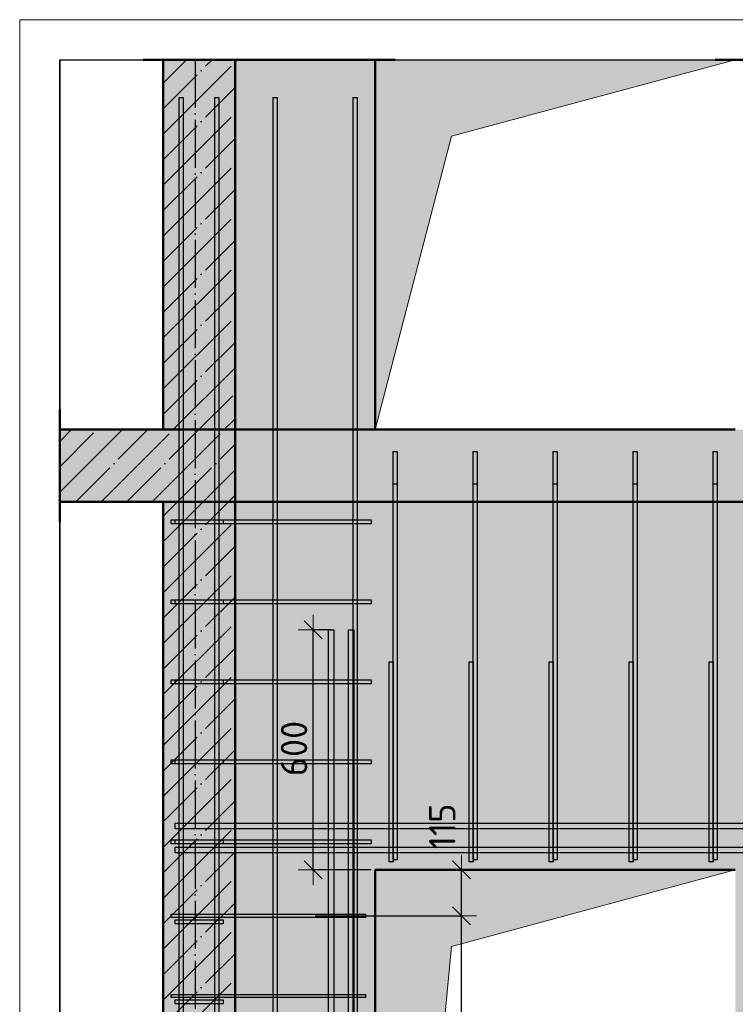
# Model space of a CAD drawing. Header units: millimetres. Extents: x 9402 to 69898, y -2829 to 22870.
# Tile 39 of 69: x 33447 to 35236, y 19828 to 22288. Entities that reach past the tile are written whole.
import ezdxf

# ---------------------------------------------------------------- set-up
doc = ezdxf.new("R2010")
doc.units = ezdxf.units.MM
doc.header["$PDMODE"] = 65
doc.linetypes.add('______11', pattern=[150, 120, -15, 0, -15])
doc.linetypes.add('______5', pattern=[330, 240, -30, 30, -30])
for name, color, linetype, lineweight in [('Standard', 7, 'Continuous', 25), ('Арм.стержн. Арматура края', 96, 'Continuous', 35), ('Арм.стержн. вертикальными 1', 22, 'Continuous', 35), ('Арм.стержн. Доп. арматура', 180, 'Continuous', 35), ('Арм.стержн. Хомут', 240, 'Continuous', 35), ('Арм.стержн.горизонт. 1', 180, 'Continuous', 35), ('Размерная линия_ общее', 7, 'Continuous', 13), ('Фундамент (1)', 7, 'Continuous', 35)]:
    doc.layers.add(name, color=color, linetype=linetype, lineweight=lineweight)
doc.layers.add('Осевая линия_ общее', color=7, linetype='______5', lineweight=13, true_color=0xa0a0a0)
doc.styles.add('ISOCPEUR', font='ISOCPEUR')
doc.dimstyles.new('DIMSTYLE_4', dxfattribs={"dimtxt": 66, "dimasz": 75, "dimexe": 0, "dimexo": 0, "dimgap": 33, "dimtad": 2, "dimdec": 0, "dimrnd": 5, "dimzin": 12, "dimdsep": 46, "dimtxsty": 'ISOCPEUR', "dimblk1": 'ALL_ML_STRICH', "dimblk2": 'ALL_ML_STRICH', "dimsah": 1, "dimcen": 0, "dimclrd": 7, "dimclre": 256, "dimclrt": 7, "dimadec": 0, "dimazin": 0, "dimtfac": 1, "dimtdec": 0, "dimtix": 1, "dimtmove": 2, "dimatfit": 3, "dimfxl": 0, "dimtvp": 1.2, "dimtzin": 0, "dimlwd": 0, "dimlwe": -3, "dimarcsym": 0})
doc.dimstyles.new('DIMSTYLE_5', dxfattribs={"dimtxt": 66, "dimasz": 75, "dimexe": 0, "dimexo": 0, "dimgap": 33, "dimtad": 2, "dimdec": 0, "dimrnd": 5, "dimzin": 12, "dimdsep": 46, "dimtxsty": 'ISOCPEUR', "dimblk1": 'ALL_ML_STRICH', "dimblk2": 'ALL_ML_STRICH', "dimsah": 1, "dimcen": 0, "dimclrd": 7, "dimclre": 256, "dimclrt": 7, "dimadec": 0, "dimazin": 0, "dimtfac": 1, "dimtdec": 0, "dimtix": 1, "dimtmove": 2, "dimatfit": 3, "dimfxl": 0, "dimtzin": 0, "dimlwd": 0, "dimlwe": -3, "dimarcsym": 0})

# ---------------------------------------------------------------- blocks, each defined once
blk = doc.blocks.new('ALL_ML_STRICH')
at = {"color": 0, "linetype": 'ByBlock', "lineweight": -2}
for p, q in [((0, -0.5), (0, 0.5)), ((-1, 0), (0.5, 0)), ((-0.3, -0.3), (0.3, 0.3))]:
    blk.add_line(p, q, dxfattribs=at)
blk = doc.blocks.new('*D100')
at = {"layer": 'DEFPOINTS', "color": 7, "linetype": 'Continuous', "lineweight": 13, "transparency": 33554687}
for p in [(34165.5, 20048.7), (34193.7, 18048.7), (34551.5, 18048.7)]:
    blk.add_point(p, dxfattribs=at)
at = {"layer": 'Размерная линия_ общее', "color": 253, "linetype": 'Continuous', "lineweight": -2, "true_color": 0xa0a0a0, "transparency": 33554687}
for p, q in [((34185.5, 20048.7), (34551.5, 20048.7)), ((34213.7, 18048.7), (34551.5, 18048.7))]:
    blk.add_line(p, q, dxfattribs=at)
at = {"layer": 'Размерная линия_ общее', "color": 7, "linetype": 'Continuous', "lineweight": -2, "transparency": 33554687}
blk.add_line((34551.5, 18048.7), (34551.5, 20048.7), dxfattribs=at)
at = {"layer": 'Размерная линия_ общее', "color": 7, "linetype": 'Continuous', "lineweight": 13, "transparency": 33554687, "xscale": 75, "yscale": 75, "zscale": 75}
for p, rotation in [((34551.5, 20048.7), 90), ((34551.5, 18048.7), 270)]:
    blk.add_blockref('ALL_ML_STRICH', p, dxfattribs=dict(at, rotation=rotation))
at = {"layer": 'Размерная линия_ общее', "color": 7, "linetype": 'Continuous', "lineweight": 13, "transparency": 33554687, "insert": (34470.5, 18826.7), "char_height": 66, "width": 3.3, "attachment_point": 1, "rotation": 90, "line_spacing_factor": 0.60241, "style": 'ISOCPEUR'}
blk.add_mtext('\\W0.91;10х200=2000', dxfattribs=at)
blk = doc.blocks.new('*D101')
at = {"layer": 'DEFPOINTS', "color": 7, "linetype": 'Continuous', "lineweight": 13, "transparency": 33554687}
for p in [(34345.8, 20163.7), (34165.5, 20048.7), (34551.5, 20048.7)]:
    blk.add_point(p, dxfattribs=at)
at = {"layer": 'Размерная линия_ общее', "color": 253, "linetype": 'Continuous', "lineweight": -2, "true_color": 0xa0a0a0, "transparency": 33554687}
for p, q in [((34365.8, 20163.7), (34551.5, 20163.7)), ((34185.5, 20048.7), (34551.5, 20048.7))]:
    blk.add_line(p, q, dxfattribs=at)
at = {"layer": 'Размерная линия_ общее', "color": 7, "linetype": 'Continuous', "lineweight": -2, "transparency": 33554687}
blk.add_line((34551.5, 20048.7), (34551.5, 20163.7), dxfattribs=at)
at = {"layer": 'Размерная линия_ общее', "color": 7, "linetype": 'Continuous', "lineweight": 13, "transparency": 33554687, "xscale": 75, "yscale": 75, "zscale": 75}
for p, rotation in [((34551.5, 20163.7), 90), ((34551.5, 20048.7), 270)]:
    blk.add_blockref('ALL_ML_STRICH', p, dxfattribs=dict(at, rotation=rotation))
at = {"layer": 'Размерная линия_ общее', "color": 7, "linetype": 'Continuous', "lineweight": 13, "transparency": 33554687, "insert": (34503.3, 20272.5), "char_height": 66, "width": 198, "attachment_point": 5, "rotation": 90, "style": 'ISOCPEUR'}
blk.add_mtext('\\A1;{115}', dxfattribs=at)
blk = doc.blocks.new('*D102')
at = {"layer": 'DEFPOINTS', "color": 7, "linetype": 'Continuous', "lineweight": 13, "transparency": 33554687}
for p in [(34243.8, 20763.7), (34181.1, 20163.7), (34345.8, 20163.7)]:
    blk.add_point(p, dxfattribs=at)
at = {"layer": 'Размерная линия_ общее', "color": 253, "linetype": 'Continuous', "lineweight": -2, "true_color": 0xa0a0a0, "transparency": 33554687}
for p, q in [((34223.8, 20763.7), (34181.1, 20763.7)), ((34325.8, 20163.7), (34181.1, 20163.7))]:
    blk.add_line(p, q, dxfattribs=at)
at = {"layer": 'Размерная линия_ общее', "color": 7, "linetype": 'Continuous', "lineweight": -2, "transparency": 33554687}
blk.add_line((34181.1, 20163.7), (34181.1, 20763.7), dxfattribs=at)
at = {"layer": 'Размерная линия_ общее', "color": 7, "linetype": 'Continuous', "lineweight": 13, "transparency": 33554687, "xscale": 75, "yscale": 75, "zscale": 75}
for p, rotation in [((34181.1, 20763.7), 90), ((34181.1, 20163.7), 270)]:
    blk.add_blockref('ALL_ML_STRICH', p, dxfattribs=dict(at, rotation=rotation))
at = {"layer": 'Размерная линия_ общее', "color": 7, "linetype": 'Continuous', "lineweight": 13, "transparency": 33554687, "insert": (34133.1, 20467), "char_height": 66, "width": 198, "attachment_point": 5, "rotation": 90, "style": 'ISOCPEUR'}
blk.add_mtext('\\A1;{600}', dxfattribs=at)

msp = doc.modelspace()

# ---------------------------------------------------------------- hatches: boundary and pattern name
at = {"layer": 'Standard', "linetype": 'Continuous', "lineweight": -3, "transparency": 33554687}
for points in [[(33805.8, 21263.7), (33985.8, 21263.7), (33985.8, 22188), (33805.8, 22188)], [(33985.8, 17963.7), (33985.8, 21083.7), (33805.8, 21083.7), (33805.8, 17963.7)]]:
    msp.add_hatch(color=7, dxfattribs=at).paths.add_polyline_path(points)
at = {"layer": 'Standard', "linetype": 'Continuous', "lineweight": 13, "transparency": 33554687}
for points in [[(34335.8, 22188), (33985.8, 22188), (33985.8, 21263.7), (34335.8, 21263.7)], [(33985.8, 21083.7), (35585.8, 21083.7), (35585.8, 21263.7), (33985.8, 21263.7)]]:
    msp.add_hatch(color=7, dxfattribs=at).paths.add_polyline_path(points)
at = {"layer": 'Standard', "linetype": '______5', "lineweight": -3, "transparency": 33554687}
msp.add_hatch(color=7, dxfattribs=at).paths.add_polyline_path([(33985.8, 21083.7), (33985.8, 21263.7), (33547.4, 21263.7), (33547.4, 21083.7)])
at = {"layer": 'Standard', "linetype": 'Continuous', "lineweight": 13, "transparency": 33554687}
h = msp.add_hatch(color=7, dxfattribs=at)
h.paths.add_polyline_path([(34335.8, 20163.7), (35235.8, 20163.7), (35235.8, 17963.7), (35585.8, 17963.7), (35585.8, 21083.7), (33985.8, 21083.7), (33985.8, 17963.7), (34335.8, 17963.7)])
h.paths.add_polyline_path([(35455.8, 19133.7), (35455.7, 19131.6), (35455.3, 19129.5), (35454.8, 19127.5), (35454, 19125.5), (35453.1, 19123.7), (35451.9, 19121.9), (35450.6, 19120.3), (35449.1, 19118.8), (35447.5, 19117.5), (35445.8, 19116.3), (35443.9, 19115.4), (35441.9, 19114.6), (35439.9, 19114.1), (35437.9, 19113.8), (35435.8, 19113.7), (35433.7, 19113.8), (35431.6, 19114.1), (35429.6, 19114.6), (35427.6, 19115.4), (35425.8, 19116.3), (35424, 19117.5), (35422.4, 19118.8), (35420.9, 19120.3), (35419.6, 19121.9), (35418.4, 19123.7), (35417.5, 19125.5), (35416.7, 19127.5), (35416.2, 19129.5), (35415.9, 19131.6), (35415.8, 19133.7), (35415.9, 19135.8), (35416.2, 19137.8), (35416.7, 19139.8), (35417.5, 19141.8), (35418.4, 19143.7), (35419.6, 19145.4), (35420.9, 19147.1), (35422.4, 19148.5), (35424, 19149.8), (35425.8, 19151), (35427.6, 19151.9), (35429.6, 19152.7), (35431.6, 19153.2), (35433.7, 19153.6), (35435.8, 19153.7), (35437.9, 19153.6), (35439.9, 19153.2), (35441.9, 19152.7), (35443.9, 19151.9), (35445.8, 19151), (35447.5, 19149.8), (35449.1, 19148.5), (35450.6, 19147.1), (35451.9, 19145.4), (35453.1, 19143.7), (35454, 19141.8), (35454.8, 19139.8), (35455.3, 19137.8), (35455.7, 19135.8)], flags=16)
at = {"layer": 'Фундамент (1)', "linetype": 'Continuous', "lineweight": 13, "true_color": 0x2d2d2d, "transparency": 33554687}
for points in [[(34526.7, 21997), (35235.8, 22188), (34335.8, 22188), (34335.8, 21263.7)], [(34526.7, 19972.7), (35235.8, 20163.7), (34335.8, 20163.7), (34335.8, 17963.7)]]:
    msp.add_hatch(color=250, dxfattribs=at).paths.add_polyline_path(points)

# ---------------------------------------------------------------- linework, layer by layer
at = {"layer": 'Standard', "color": 7, "linetype": 'Continuous', "lineweight": 50, "transparency": 33554687}
for p, q in [((34035.8, 22188), (33755.8, 22188)), ((33805.8, 22188), (33805.8, 21263.7)), ((33935.8, 22188), (34385.8, 22188)), ((33985.8, 21263.7), (33985.8, 22188)), ((34335.8, 21263.7), (34335.8, 22188)), ((35185.8, 22188), (35635.8, 22188)), ((33547.4, 21313.7), (33547.4, 21033.7)), ((33805.8, 21263.7), (33547.4, 21263.7)), ((33805.8, 21263.7), (33985.8, 21263.7)), ((33985.8, 21263.7), (33805.8, 21263.7)), ((33985.8, 21263.7), (34335.8, 21263.7)), ((34335.8, 21263.7), (33985.8, 21263.7)), ((33985.8, 21083.7), (33985.8, 21263.7)), ((35235.8, 21263.7), (34335.8, 21263.7)), ((33547.4, 21083.7), (33805.8, 21083.7)), ((33985.8, 21083.7), (33805.8, 21083.7)), ((33805.8, 21083.7), (33805.8, 17963.7)), ((33805.8, 21083.7), (33985.8, 21083.7)), ((33985.8, 17963.7), (33985.8, 21083.7)), ((35585.8, 21083.7), (33985.8, 21083.7)), ((33985.8, 21083.7), (35585.8, 21083.7)), ((34335.8, 20163.7), (34335.8, 17963.7)), ((35235.8, 20163.7), (34335.8, 20163.7))]:
    msp.add_line(p, q, dxfattribs=at)
at = {"layer": 'Standard', "color": 7, "linetype": '______11', "lineweight": -3, "transparency": 33554687}
for p, q in [((33805.8, 22065.4), (33928.3, 22188)), ((33805.8, 21938.2), (33985.8, 22118.2)), ((33805.8, 21810.9), (33985.8, 21990.9)), ((33805.8, 21683.6), (33985.8, 21863.6)), ((33805.8, 21556.3), (33985.8, 21736.3)), ((33805.8, 21429), (33985.8, 21609)), ((33805.8, 21301.8), (33985.8, 21481.8)), ((33895, 21263.7), (33985.8, 21354.5)), ((33547.4, 21170.7), (33640.4, 21263.7)), ((33587.7, 21083.7), (33767.7, 21263.7)), ((33715, 21083.7), (33895, 21263.7)), ((33842.2, 21083.7), (33985.8, 21227.2)), ((33805.8, 20919.9), (33969.5, 21083.7)), ((33805.8, 21047.2), (33842.2, 21083.7)), ((33969.5, 21083.7), (33985.8, 21099.9)), ((33805.8, 20792.6), (33985.8, 20972.6)), ((33805.8, 20665.4), (33985.8, 20845.4)), ((33805.8, 20538.1), (33985.8, 20718.1)), ((33805.8, 20410.8), (33985.8, 20590.8)), ((33805.8, 20283.5), (33985.8, 20463.5)), ((33805.8, 20156.2), (33985.8, 20336.2)), ((33805.8, 20029), (33985.8, 20209)), ((33805.8, 19901.7), (33985.8, 20081.7)), ((33805.8, 19774.4), (33985.8, 19954.4))]:
    msp.add_line(p, q, dxfattribs=at)
at = {"layer": 'Standard', "color": 7, "linetype": '______5', "lineweight": -3, "transparency": 33554687}
for p, q in [((33805.8, 22129.1), (33864.6, 22188)), ((33805.8, 22001.8), (33985.8, 22181.8)), ((33805.8, 21874.5), (33985.8, 22054.5)), ((33805.8, 21747.2), (33985.8, 21927.2)), ((33805.8, 21620), (33985.8, 21800)), ((33805.8, 21492.7), (33985.8, 21672.7)), ((33805.8, 21365.4), (33985.8, 21545.4)), ((33831.3, 21263.7), (33985.8, 21418.1)), ((33958.6, 21263.7), (33985.8, 21290.8)), ((33547.4, 21234.3), (33576.8, 21263.7)), ((33547.4, 21107.1), (33704, 21263.7)), ((33651.3, 21083.7), (33831.3, 21263.7)), ((33778.6, 21083.7), (33958.6, 21263.7)), ((33905.9, 21083.7), (33985.8, 21163.6)), ((33805.8, 20983.6), (33905.9, 21083.7)), ((33805.8, 20856.3), (33985.8, 21036.3)), ((33805.8, 20729), (33985.8, 20909)), ((33805.8, 20601.7), (33985.8, 20781.7)), ((33805.8, 20474.4), (33985.8, 20654.4)), ((33805.8, 20347.2), (33985.8, 20527.2)), ((33805.8, 20219.9), (33985.8, 20399.9)), ((33805.8, 20092.6), (33985.8, 20272.6)), ((33805.8, 19965.3), (33985.8, 20145.3)), ((33805.8, 19838), (33985.8, 20018)), ((33805.8, 19710.8), (33985.8, 19890.8))]:
    msp.add_line(p, q, dxfattribs=at)
at = {"layer": 'Standard', "color": 7, "linetype": 'Continuous', "lineweight": 13, "transparency": 33554687}
for points in [[(33447.4, 17518.4), (38185.1, 17518.4), (38185.1, 22288), (33447.4, 22288), (33447.4, 17518.4)], [(34335.8, 21263.7), (34526.7, 21997), (35235.8, 22188)], [(34335.8, 17963.7), (34526.7, 19972.7), (35235.8, 20163.7)]]:
    msp.add_lwpolyline(points, dxfattribs=at)
at = {"layer": 'Арм.стержн. Арматура края', "color": 4, "linetype": 'Continuous', "lineweight": 25, "transparency": 33554687}
for points in [[(33825.8, 21038.7), (34325.8, 21038.7), (34325.8, 21028.7), (33825.8, 21028.7), (33825.8, 21038.7)], [(33835.8, 21038.7), (33955.8, 21038.7), (33955.8, 21028.7), (33835.8, 21028.7), (33835.8, 21038.7)], [(33825.8, 20838.7), (34325.8, 20838.7), (34325.8, 20828.7), (33825.8, 20828.7), (33825.8, 20838.7)], [(33835.8, 20838.7), (33955.8, 20838.7), (33955.8, 20828.7), (33835.8, 20828.7), (33835.8, 20838.7)], [(34370.8, 20183.7), (34370.8, 20683.7), (34380.8, 20683.7), (34380.8, 20183.7), (34370.8, 20183.7)], [(34570.8, 20183.7), (34570.8, 20683.7), (34580.8, 20683.7), (34580.8, 20183.7), (34570.8, 20183.7)], [(34770.8, 20183.7), (34770.8, 20683.7), (34780.8, 20683.7), (34780.8, 20183.7), (34770.8, 20183.7)], [(34970.8, 20183.7), (34970.8, 20683.7), (34980.8, 20683.7), (34980.8, 20183.7), (34970.8, 20183.7)], [(35170.8, 20183.7), (35170.8, 20683.7), (35180.8, 20683.7), (35180.8, 20183.7), (35170.8, 20183.7)], [(33825.8, 20638.7), (34325.8, 20638.7), (34325.8, 20628.7), (33825.8, 20628.7), (33825.8, 20638.7)], [(33835.8, 20638.7), (33955.8, 20638.7), (33955.8, 20628.7), (33835.8, 20628.7), (33835.8, 20638.7)], [(33825.8, 20438.7), (34325.8, 20438.7), (34325.8, 20428.7), (33825.8, 20428.7), (33825.8, 20438.7)], [(33835.8, 20438.7), (33955.8, 20438.7), (33955.8, 20428.7), (33835.8, 20428.7), (33835.8, 20438.7)], [(33825.8, 20238.7), (34325.8, 20238.7), (34325.8, 20228.7), (33825.8, 20228.7), (33825.8, 20238.7)], [(33835.8, 20238.7), (33955.8, 20238.7), (33955.8, 20228.7), (33835.8, 20228.7), (33835.8, 20238.7)], [(33835.8, 20038.7), (33955.8, 20038.7), (33955.8, 20028.7), (33835.8, 20028.7), (33835.8, 20038.7)], [(33835.8, 19838.7), (33955.8, 19838.7), (33955.8, 19828.7), (33835.8, 19828.7), (33835.8, 19838.7)]]:
    msp.add_lwpolyline(points, dxfattribs=at)
at = {"layer": 'Арм.стержн. вертикальными 1', "color": 4, "linetype": 'Continuous', "lineweight": 25, "transparency": 33554687}
for points in [[(33845.7, 17963.7), (33845.7, 22093.7), (33855.7, 22093.7), (33855.7, 17963.7), (33845.7, 17963.7)], [(33845.7, 17963.7), (33845.7, 22093.7), (33855.7, 22093.7), (33855.7, 17963.7), (33845.7, 17963.7)], [(33845.7, 17963.7), (33845.7, 22093.7), (33855.7, 22093.7), (33855.7, 17963.7), (33845.7, 17963.7)], [(33935.3, 17963.7), (33935.3, 22093.7), (33945.3, 22093.7), (33945.3, 17963.7), (33935.3, 17963.7)], [(33935.3, 17963.7), (33935.3, 22093.7), (33945.3, 22093.7), (33945.3, 17963.7), (33935.3, 17963.7)], [(33935.3, 17963.7), (33935.3, 22093.7), (33945.3, 22093.7), (33945.3, 17963.7), (33935.3, 17963.7)], [(34080.8, 17963.7), (34080.8, 22093.7), (34090.8, 22093.7), (34090.8, 17963.7), (34080.8, 17963.7)], [(34080.8, 17963.7), (34080.8, 22093.7), (34090.8, 22093.7), (34090.8, 17963.7), (34080.8, 17963.7)], [(34280.8, 17963.7), (34280.8, 22093.7), (34290.8, 22093.7), (34290.8, 17963.7), (34280.8, 17963.7)], [(34280.8, 17963.7), (34280.8, 22093.7), (34290.8, 22093.7), (34290.8, 17963.7), (34280.8, 17963.7)], [(34380.8, 20188.7), (34380.8, 21208.7), (34390.8, 21208.7), (34390.8, 20188.7), (34380.8, 20188.7)], [(34580.8, 20188.7), (34580.8, 21208.7), (34590.8, 21208.7), (34590.8, 20188.7), (34580.8, 20188.7)], [(34780.8, 20188.7), (34780.8, 21208.7), (34790.8, 21208.7), (34790.8, 20188.7), (34780.8, 20188.7)], [(34980.8, 20188.7), (34980.8, 21208.7), (34990.8, 21208.7), (34990.8, 20188.7), (34980.8, 20188.7)], [(35180.8, 20188.7), (35180.8, 21208.7), (35190.8, 21208.7), (35190.8, 20188.7), (35180.8, 20188.7)], [(34380.8, 20188.7), (34380.8, 21128.7), (34390.8, 21128.7), (34390.8, 20188.7), (34380.8, 20188.7)], [(34580.8, 20188.7), (34580.8, 21128.7), (34590.8, 21128.7), (34590.8, 20188.7), (34580.8, 20188.7)], [(34780.8, 20188.7), (34780.8, 21128.7), (34790.8, 21128.7), (34790.8, 20188.7), (34780.8, 20188.7)], [(34980.8, 20188.7), (34980.8, 21128.7), (34990.8, 21128.7), (34990.8, 20188.7), (34980.8, 20188.7)], [(35180.8, 20188.7), (35180.8, 21128.7), (35190.8, 21128.7), (35190.8, 20188.7), (35180.8, 20188.7)]]:
    msp.add_lwpolyline(points, dxfattribs=at)
at = {"layer": 'Арм.стержн. Доп. арматура', "color": 7, "linetype": 'Continuous', "lineweight": 25, "transparency": 33554687}
for points in [[(34218.8, 17963.7), (34218.8, 20763.7), (34232.8, 20763.7), (34232.8, 17963.7), (34218.8, 17963.7)], [(34218.8, 17963.7), (34218.8, 20763.7), (34232.8, 20763.7), (34232.8, 17963.7), (34218.8, 17963.7)], [(34268.8, 17963.7), (34268.8, 20763.7), (34282.8, 20763.7), (34282.8, 17963.7), (34268.8, 17963.7)], [(34268.8, 17963.7), (34268.8, 20763.7), (34282.8, 20763.7), (34282.8, 17963.7), (34268.8, 17963.7)], [(38040.8, 20266.7), (33835.8, 20266.7), (33835.8, 20280.7), (38040.8, 20280.7), (38040.8, 20266.7)], [(38040.8, 20266.7), (33835.8, 20266.7), (33835.8, 20280.7), (38040.8, 20280.7), (38040.8, 20266.7)], [(38040.8, 20206.7), (33835.8, 20206.7), (33835.8, 20220.7), (38040.8, 20220.7), (38040.8, 20206.7)], [(38040.8, 20206.7), (33835.8, 20206.7), (33835.8, 20220.7), (38040.8, 20220.7), (38040.8, 20206.7)]]:
    msp.add_lwpolyline(points, dxfattribs=at)
at = {"layer": 'Арм.стержн. Хомут', "color": 40, "linetype": 'Continuous', "lineweight": 25, "transparency": 33554687}
for points in [[(33825.7, 20052.7), (34311.8, 20052.7), (34311.8, 20044.7), (33825.7, 20044.7), (33825.7, 20052.7)], [(33825.7, 19852.7), (34311.8, 19852.7), (34311.8, 19844.7), (33825.7, 19844.7), (33825.7, 19852.7)]]:
    msp.add_lwpolyline(points, dxfattribs=at)
at = {"layer": 'Арм.стержн.горизонт. 1', "color": 52, "linetype": 'Continuous', "lineweight": -3, "transparency": 33554687}
for p, q in [((33547.4, 22188), (38085.1, 22188)), ((33547.4, 22188), (38085.1, 22188)), ((33547.4, 22188), (33547.4, 17618.4)), ((33547.4, 17618.4), (33547.4, 22188))]:
    msp.add_line(p, q, dxfattribs=at)
at = {"layer": 'Осевая линия_ общее', "color": 253, "linetype": '______11', "lineweight": -3, "true_color": 0xa0a0a0, "transparency": 33554687}
msp.add_line((33885.8, 22188), (33885.8, 17578.1), dxfattribs=at)

# ---------------------------------------------------------------- dimensions: what is measured, and where the dimension line sits
at = {"layer": 'Размерная линия_ общее', "color": 7, "linetype": 'Continuous', "lineweight": 13, "transparency": 33554687}
for base, p1, p2, dimstyle, picture, middle in [((34181.1, 20763.7), (34325.8, 20163.7), (34223.8, 20763.7), 'DIMSTYLE_5', '*D102', (34133.1, 20467)), ((34551.5, 20163.7), (34185.5, 20048.7), (34365.8, 20163.7), 'DIMSTYLE_4', '*D101', (34503.3, 20272.5))]:
    dim = msp.add_linear_dim(base=base, p1=p1, p2=p2, angle=90, dimstyle=dimstyle, override={"dimpost": '<>', "dimclrd": 7, "dimclre": 253, "dimclrt": 7, "dimlwd": 0, "dimlwe": 65533}, dxfattribs=at)
    dim.commit()
    dim.dimension.update_dxf_attribs({"geometry": picture, "text_midpoint": middle, "dimtype": 160})
dim = msp.add_linear_dim(base=(34551.5, 20048.7), p1=(34213.7, 18048.7), p2=(34185.5, 20048.7), angle=90, text='\\W0.91;10х200=2000', dimstyle='DIMSTYLE_5', override={"dimpost": '<>', "dimclrd": 7, "dimclre": 253, "dimclrt": 7, "dimlwd": 0, "dimlwe": 65533}, dxfattribs=at)
dim.commit()
dim.dimension.update_dxf_attribs({"geometry": '*D100', "text_midpoint": (34518.5, 19048.7), "dimtype": 160})

doc.saveas('drawing.dxf')
